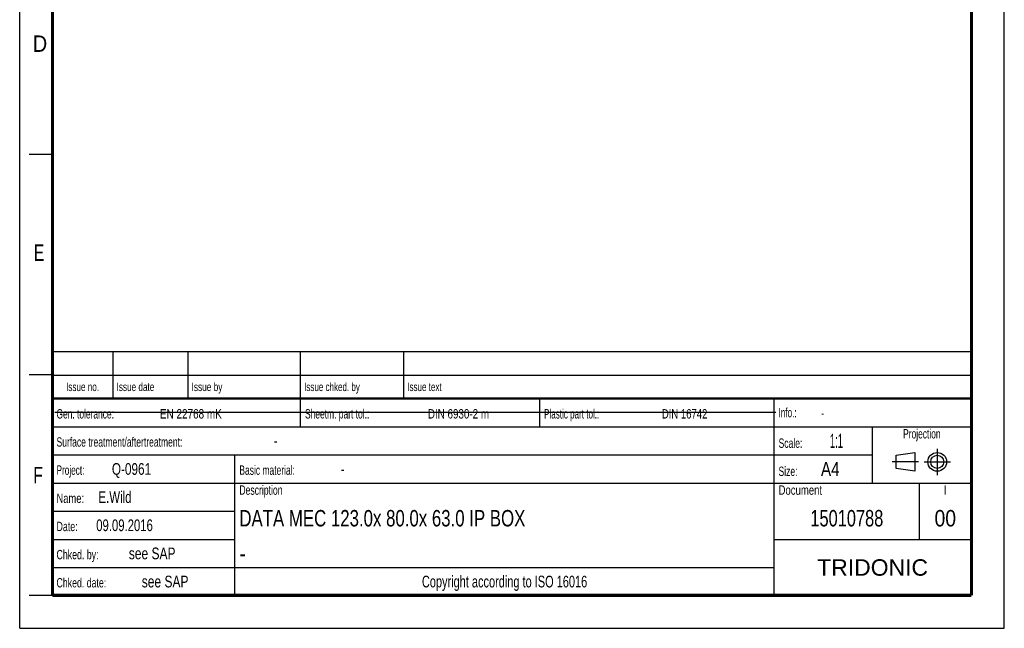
# Model space of a CAD drawing. Header units: millimetres. Extents: x 0 to 210, y 0 to 297.
# Tile 1 of 20: x 0 to 210, y 0 to 130. Entities that reach past the tile are written whole.
import ezdxf
from ezdxf.enums import TextEntityAlignment as Align

# ---------------------------------------------------------------- set-up
doc = ezdxf.new("R2010")
doc.units = ezdxf.units.MM
doc.header["$LTSCALE"] = 19.36
doc.linetypes.add('CENTER', pattern=[0.6, 0.375, -0.075, 0.075, -0.075])
doc.layers.get('0').update_dxf_attribs({"linetype": 'CONTINUOUS'})
doc.layers.add('DEFAULT_1', color=7, linetype='CENTER')
doc.layers.add('Z_NOTICE', color=7, linetype='CONTINUOUS')
doc.styles.get("Standard").update_dxf_attribs({"font": 'txt', "width": 0.7})
doc.styles.add('TEXTSTYLE_2', font='txt', dxfattribs={"width": 0.75})
doc.styles.add('TEXTSTYLE_5', font='arial.ttf')

# ---------------------------------------------------------------- blocks, each defined once
blk = doc.blocks.new('PROJEKTIONSMETHODE_BL0', base_point=(192.31, 35.47))
at = {"color": 2, "linetype": 'CONTINUOUS'}
for p, q in [((186.91, 36.87), (190.91, 37.47)), ((186.91, 34.07), (186.91, 36.87)), ((190.91, 37.47), (190.91, 33.47)), ((190.91, 33.47), (186.91, 34.07))]:
    blk.add_line(p, q, dxfattribs=at)
for radius in [2, 1.4]:
    blk.add_circle((195.71, 35.47), radius, dxfattribs=at)
at = {"layer": 'DEFAULT_1', "color": 2, "linetype": 'CENTER'}
for p, q in [((195.71, 38.27), (195.71, 32.67)), ((191.71, 35.47), (186.11, 35.47)), ((192.91, 35.47), (198.5, 35.47))]:
    blk.add_line(p, q, dxfattribs=at)

msp = doc.modelspace()

# ---------------------------------------------------------------- linework, layer by layer
at = {"color": 2, "linetype": 'CONTINUOUS'}
for p, q in [((0, 0), (0, 297)), ((210, 0), (210, 297)), ((7, 101), (2, 101)), ((6.91362, 48.96015), (6.91362, 58.96015)), ((6.91362, 58.96015), (202.91362, 58.96015)), ((19.91362, 48.96015), (19.91362, 58.96015)), ((35.91362, 48.96015), (35.91362, 58.96015)), ((59.91362, 48.96015), (59.91362, 58.96015)), ((81.91362, 48.96015), (81.91362, 58.96015)), ((202.91362, 48.96015), (202.91362, 58.96015)), ((7, 54), (2, 54)), ((6.91362, 53.96015), (202.91362, 53.96015)), ((6.91355, 6.96013), (6.91355, 48.96013)), ((6.91355, 48.96013), (202.91355, 48.96013)), ((6.91362, 48.96015), (202.91362, 48.96015)), ((59.91355, 42.96013), (59.91355, 48.96013)), ((110.91355, 42.96013), (110.91355, 48.96013)), ((160.91355, 6.96013), (160.91355, 48.96013)), ((202.91355, 6.96013), (202.91355, 48.96013)), ((6.91355, 42.96013), (202.91355, 42.96013)), ((181.91355, 30.96013), (181.91355, 42.96013)), ((6.91355, 36.96013), (181.91355, 36.96013)), ((45.91355, 6.96013), (45.91355, 36.96013)), ((6.91355, 30.96013), (202.91355, 30.96013)), ((191.91355, 18.96013), (191.91355, 30.96013)), ((6.91355, 24.96013), (45.91355, 24.96013)), ((6.91355, 18.96013), (45.91355, 18.96013)), ((160.91355, 18.96013), (202.91355, 18.96013)), ((6.91355, 12.96013), (160.91355, 12.96013)), ((7, 7), (2, 7)), ((6.91355, 6.96013), (202.91355, 6.96013)), ((0, 0), (210, 0))]:
    msp.add_line(p, q, dxfattribs=at)
at = {"color": 7, "linetype": 'CONTINUOUS'}
msp.add_line((7.46812, 46.04239), (161.26812, 46.04239), dxfattribs=at)
for points, const_width in [([(7, 7), (7, 290)], 0.7), ([(203, 7), (203, 290)], 0.7), ([(7, 49), (203, 49)], 0.5), ([(7, 7), (203, 7)], 0.7)]:
    msp.add_lwpolyline(points, dxfattribs=dict(at, const_width=const_width))

# ---------------------------------------------------------------- block references
at = {"color": 2, "linetype": 'CONTINUOUS'}
msp.add_blockref('PROJEKTIONSMETHODE_BL0', (192.30508, 35.46975), dxfattribs=at)

# ---------------------------------------------------------------- texts
at = {"color": 5, "linetype": 'CONTINUOUS', "style": 'TEXTSTYLE_2'}
for s, width, p in [('D', 0.904762, (2.80729, 122.85717)), ('E', 0.714286, (3.00245, 78.30247)), ('F', 0.714286, (2.92219, 30.89704))]:
    msp.add_text(s, height=3.5, dxfattribs=dict(at, width=width)).set_placement(p)
at = {"layer": 'Z_NOTICE', "color": 5, "linetype": 'CONTINUOUS', "style": 'TEXTSTYLE_2'}
for s, height, width, p in [('Issue date ', 1.8, 0.725108, (20.66362, 50.56015)), ('Issue by ', 1.8, 0.732804, (36.66362, 50.56015)), ('Issue chked. by', 1.8, 0.711111, (60.66362, 50.56015)), ('Issue text ', 1.8, 0.712121, (82.66362, 50.56015)), ('Gen. tolerance:', 2, 0.669841, (7.85105, 44.71013)), ('EN 22768 mK', 2, 0.792208, (29.91057, 44.71013)), ('Sheetm. part tol.:', 2, 0.67328, (60.85105, 44.71013)), ('DIN 6930-2 m', 2, 0.78373, (87.05343, 44.71013)), ('Plastic part tol.:', 2, 0.642857, (111.85105, 44.71013)), ('DIN 16742', 2, 0.759259, (136.95819, 44.71013)), ('Info.: ', 2, 0.64966, (161.85105, 44.96013)), ('Surface treatment/aftertreatment: ', 2, 0.681373, (7.85105, 38.71013)), ('Scale:  ', 2, 0.684524, (161.85105, 38.46013)), ('1:1', 3, 0.5, (172.80343, 38.46013)), ('-', 2.5, 0.714286, (54.18438, 38.71013)), ('Project: ', 2, 0.656085, (7.85105, 32.71013)), ('Q-0961', 2.5, 0.75, (19.66057, 32.71013)), ('Basic material: ', 2, 0.675595, (46.85105, 32.71013)), ('-', 2.5, 0.714286, (68.47009, 32.71013)), ('Size: ', 2, 0.678571, (161.85105, 32.46013)), (' A4', 3, 0.809524, (169.9939, 32.46013)), ('E.Wild', 2.5, 0.730159, (16.80343, 26.71013)), ('Description', 2, 0.688312, (46.85105, 28.46013)), ('Document', 2, 0.761905, (161.85105, 28.46013)), ('Name: ', 2, 0.746032, (7.85105, 26.71013)), ('09.09.2016', 2.5, 0.721429, (16.32724, 20.71013)), ('Date: ', 2, 0.706349, (7.85105, 20.71013)), ('Chked. by: ', 2, 0.701299, (7.85105, 14.71013)), ('see SAP', 2.5, 0.765306, (23.27962, 14.71013)), ('Chked. date: ', 2, 0.699634, (7.85105, 8.71013)), ('see SAP', 2.5, 0.765306, (26.04152, 8.71013))]:
    msp.add_text(s, height=height, dxfattribs=dict(at, width=width)).set_placement(p)
for s, height, width, p in [('Issue no.', 1.8, 0.719577, (13.41362, 50.56015)), ('Projection', 2, 0.671429, (192.41355, 40.46013)), ('I', 2, 0.833333, (197.41355, 28.46013)), ('Copyright according to ISO 16016', 2.5, 0.700149, (103.41355, 8.71013))]:
    msp.add_text(s, height=height, dxfattribs=dict(at, width=width)).set_placement(p, align=Align.CENTER)
at = {"layer": 'Z_NOTICE', "color": 5, "linetype": 'CONTINUOUS', "width": 0.714286}
msp.add_text('-', height=1.8, dxfattribs=at).set_placement((170.94628, 44.96013))
at = {"layer": 'Z_NOTICE', "color": 7, "linetype": 'CONTINUOUS', "style": 'TEXTSTYLE_2'}
for s, width, p in [('DATA MEC 123.0x 80.0x 63.0 IP BOX', 0.766234, (46.85105, 21.71013)), ('-', 0.904762, (46.85105, 14.21013))]:
    msp.add_text(s, height=3.5, dxfattribs=dict(at, width=width)).set_placement(p)
for s, width, p in [('15010788', 0.747024, (176.41355, 21.71013)), ('00', 0.880952, (197.41355, 21.71013))]:
    msp.add_text(s, height=3.5, dxfattribs=dict(at, width=width)).set_placement(p, align=Align.CENTER)
at = {"layer": 'Z_NOTICE', "color": 5, "linetype": 'CONTINUOUS', "style": 'TEXTSTYLE_5'}
msp.add_text('TRIDONIC', height=3.5, dxfattribs=at).set_placement((181.91355, 11.21013), align=Align.CENTER)

doc.saveas('drawing.dxf')
